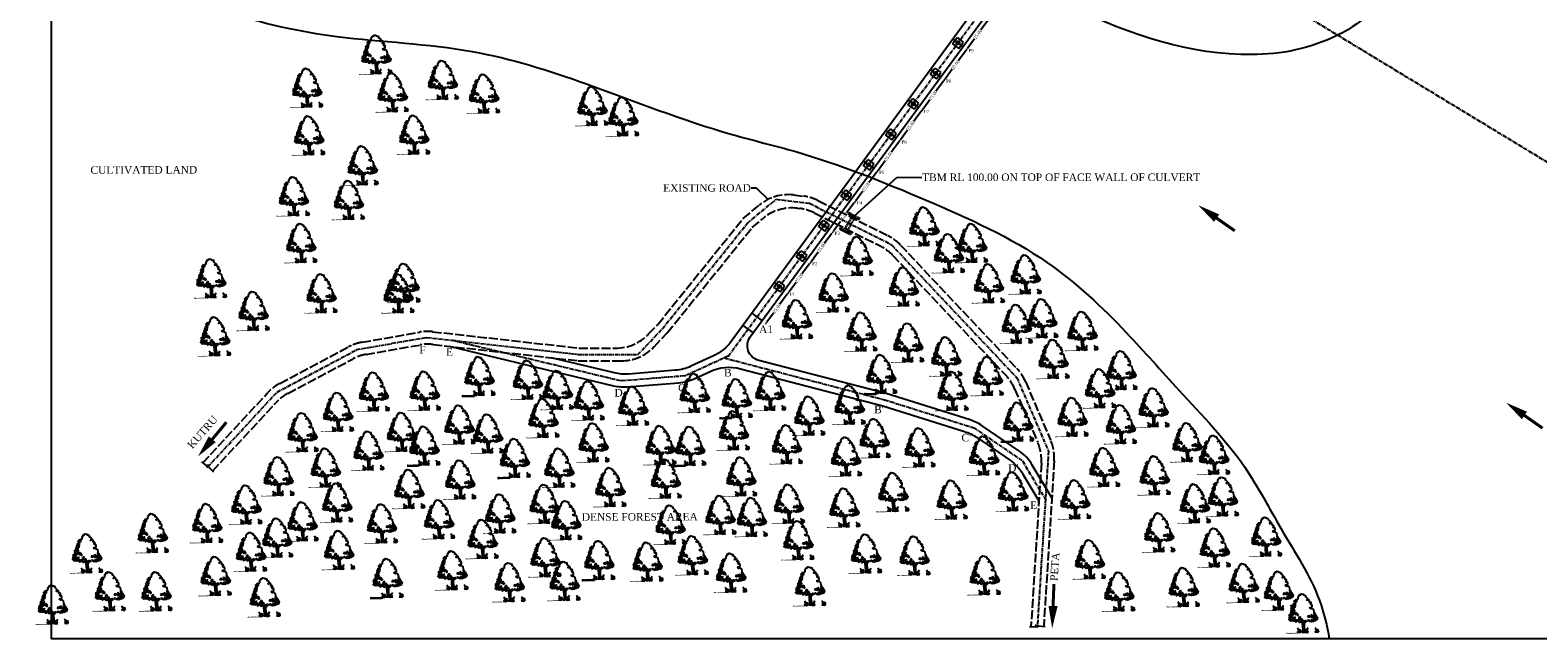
# Model space of a CAD drawing. Header units: metres. Extents: x 434 to 13991, y 93 to 6576.
# Tile 1 of 5: x 12493 to 13491, y 5544 to 5947. Entities that reach past the tile are written whole.
import ezdxf

# ---------------------------------------------------------------- set-up
doc = ezdxf.new("R2010")
doc.units = ezdxf.units.M
doc.header["$MEASUREMENT"] = 0
doc.linetypes.add('ACAD_ISO02W100', pattern=[15, 12, -3])
doc.linetypes.add('CENTERX2', pattern=[4, 2.5, -0.5, 0.5, -0.5])
doc.layers.add('SECTION', color=7, linetype='Continuous')
doc.styles.get("Standard").update_dxf_attribs({"font": 'times.ttf'})
doc.dimstyles.new('Copy of Standard', dxfattribs={"dimtxt": 5, "dimasz": 1, "dimexe": 0.5, "dimexo": 0.5, "dimgap": 0.09, "dimtad": 0, "dimlfac": -1, "dimzin": 0, "dimdsep": 46, "dimtxsty": 'Standard', "dimcen": 0.09, "dimazin": 0, "dimtp": 0.053, "dimtfac": 1, "dimtofl": 0, "dimtmove": 0, "dimatfit": 3, "dimfxl": 0, "dimtolj": 1, "dimtzin": 0, "dimarcsym": 0})

# ---------------------------------------------------------------- blocks, each defined once
blk = doc.blocks.new('A$C16861002')
h = blk.add_hatch()
h.set_pattern_fill('AR-SAND,_O', color=86, scale=0.0125, angle=-7.1637)
h.set_pattern_definition([(30.3363, (-626.73594, 51.387482), (0.0022222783, 0.0239954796), [0, -0.019, 0, -0.02125, 0, -0.0203125]), (0.3363, (-626.73594, 51.387482), (0.0263487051, 0.0322427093), [0, -0.01025, 0, -0.017125, 0, -0.0065625]), (320.3363, (-626.751195, 51.3894), (0.03863172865, -0.00478416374), [0, -0.00625, 0, -0.0225, 0, -0.029375]), (310.3363, (-626.751195, 51.3894), (0.0386513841, 0.0061993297), [0, -0.003125, 0, -0.01475, 0, -0.016875])])
edge = h.paths.add_edge_path()
edge.add_spline(control_points=[(0.625, 0.145), (0.624, 0.145), (0.59, 0.151), (0.51, 0.159), (0.384, 0.175), (0.237, 0.199), (0.118, 0.192), (0.014, 0.247), (-0.01, 0.212), (-0.016, 0.201)], knot_values=[0.028153, 0.028153, 0.028153, 0.028153, 0.042705, 0.440186, 0.998352, 1.57343, 2.182336, 2.529485, 2.667956, 2.667956, 2.667956, 2.667956], degree=3, periodic=0)
edge.add_line((-0.016, 0.201), (0.62, 0.121))
edge.add_arc((0.443, 0.176), 0.185, 342.79068, 350.36465)
at = {"color": 86}
for p, q in [((0.931, 0.237), (0.909, 0.104)), ((0.925, 0.557), (0.914, 0.374)), ((0.929, 0.384), (0.918, 0.226)), ((0.94, 0.656), (0.925, 0.557)), ((0.946, 0.55), (0.97, 0.675)), ((0.956, 0.494), (0.949, 0.379)), ((0.991, 0.669), (0.97, 0.502))]:
    blk.add_line(p, q, dxfattribs=at)
for points in [[(0.577, 1.573), (0.568, 1.551), (0.529, 1.579)], [(0.614, 1.678), (0.579, 1.643), (0.61, 1.592)], [(0.649, 1.564), (0.601, 1.523), (0.657, 1.484), (0.673, 1.514), (0.65, 1.524)], [(0.709, 1.745), (0.708, 1.69), (0.641, 1.698), (0.688, 1.724), (0.679, 1.756)], [(0.656, 1.814), (0.705, 1.816), (0.651, 1.775)], [(0.702, 1.644), (0.663, 1.625), (0.689, 1.59)], [(0.738, 1.882), (0.716, 1.854), (0.753, 1.857)], [(0.791, 1.813), (0.738, 1.78), (0.784, 1.759)], [(0.279, 0.912), (0.234, 0.894), (0.274, 0.865)], [(0.259, 1.04), (0.299, 0.925), (0.354, 0.973)], [(0.275, 1.116), (0.282, 1.076), (0.33, 1.117), (0.371, 1.104), (0.364, 1.145), (0.332, 1.133)], [(0.316, 0.86), (0.295, 0.839), (0.341, 0.818), (0.356, 0.839)], [(0.348, 0.919), (0.309, 0.9), (0.377, 0.86), (0.398, 0.881)], [(0.411, 1.084), (0.365, 1.058), (0.385, 1.024)], [(0.408, 1.257), (0.38, 1.229), (0.428, 1.215)], [(0.438, 0.86), (0.389, 0.812), (0.444, 0.813), (0.484, 0.784)], [(0.446, 1.017), (0.393, 0.984), (0.405, 0.935), (0.463, 0.959)], [(0.509, 1.323), (0.447, 1.369), (0.407, 1.343), (0.413, 1.295)], [(0.42, 1.153), (0.436, 1.088), (0.533, 1.131), (0.455, 1.141), (0.448, 1.181)], [(0.468, 0.857), (0.501, 0.821), (0.549, 0.862)], [(0.48, 0.949), (0.503, 0.892), (0.574, 0.969), (0.515, 0.937)], [(0.511, 1.197), (0.483, 1.169), (0.524, 1.156)], [(0.585, 1.493), (0.51, 1.479), (0.486, 1.435), (0.522, 1.431), (0.535, 1.39), (0.502, 1.37), (0.558, 1.371), (0.562, 1.41), (0.601, 1.429), (0.598, 1.453), (0.556, 1.458)], [(0.512, 1.299), (0.486, 1.239), (0.573, 1.205), (0.6, 1.225), (0.542, 1.248)], [(0.58, 0.866), (0.545, 0.831), (0.579, 0.717), (0.671, 0.761), (0.605, 0.777), (0.64, 0.812)], [(0.59, 1.336), (0.552, 1.325), (0.567, 1.299), (0.611, 1.31)], [(0.653, 1.202), (0.607, 1.177), (0.617, 1.113), (0.647, 1.109), (0.64, 1.149), (0.665, 1.154), (0.686, 1.128), (0.713, 1.148)], [(0.676, 0.807), (0.71, 0.732), (0.743, 0.799)], [(0.689, 1.104), (0.713, 1.046), (0.748, 1.081)], [(0.717, 0.888), (0.748, 0.837), (0.816, 0.844), (0.801, 0.87), (0.752, 0.876)], [(0.808, 0.979), (0.784, 0.935), (0.851, 0.926)], [(0.865, 0.846), (0.848, 0.809), (0.888, 0.788), (0.933, 0.806)], [(1.218, 0.927), (1.231, 0.886), (1.276, 0.904), (1.296, 0.863), (1.329, 0.937), (1.284, 0.919)], [(1.346, 0.899), (1.395, 0.846), (1.463, 0.853)], [(1.387, 0.953), (1.423, 0.902), (1.443, 0.962)], [(1.495, 0.845), (1.546, 0.808), (1.492, 0.814)], [(1.575, 0.945), (1.509, 0.906), (1.518, 0.882), (1.582, 0.85), (1.628, 0.876), (1.562, 0.892), (1.61, 0.933)], [(1.628, 1.072), (1.586, 1.077), (1.56, 1.018), (1.583, 1.007), (1.6, 1.044)], [(1.646, 1.023), (1.601, 1.005), (1.614, 0.964)], [(1.608, 0.815), (1.621, 0.775), (1.663, 0.816)], [(0.787, 0.762), (0.731, 0.706), (0.757, 0.671), (0.79, 0.691), (0.768, 0.709)], [(0.852, 0.746), (0.807, 0.681), (0.889, 0.694)], [(0.921, 0.659), (0.956, 0.74), (1.035, 0.691), (0.969, 0.7)], [(1.05, 0.666), (1.022, 0.638), (1.071, 0.632)], [(1.062, 0.711), (1.111, 0.658), (1.123, 0.704)], [(1.19, 0.703), (1.224, 0.683), (1.248, 0.727)], [(1.317, 0.7), (1.281, 0.655), (1.35, 0.657)], [(1.369, 0.72), (1.429, 0.657), (1.476, 0.691), (1.528, 0.669), (1.525, 0.74), (1.473, 0.715)], [(1.568, 0.742), (1.563, 0.703), (1.61, 0.682), (1.611, 0.744)], [(1.673, 0.752), (1.652, 0.724), (1.69, 0.687)]]:
    blk.add_lwpolyline(points, close=True, dxfattribs=at)
for points in [[(0.994, 2.085), (0.972, 2.08), (0.865, 1.959), (0.855, 1.877), (0.826, 1.855), (0.763, 1.846)], [(0.994, 2.085), (1.028, 2.072), (1.035, 2.077), (1.031, 2.09), (1.056, 2.119), (1.128, 2.093), (1.132, 2.081), (1.151, 2.084), (1.165, 2.047), (1.192, 2.053), (1.237, 2.03)], [(1.589, 1.088), (1.597, 1.09), (1.592, 1.207), (1.542, 1.272), (1.457, 1.274), (1.397, 1.315), (1.422, 1.354), (1.508, 1.368), (1.533, 1.407), (1.531, 1.499), (1.466, 1.499), (1.446, 1.552), (1.5, 1.612), (1.48, 1.614), (1.465, 1.65), (1.432, 1.645), (1.408, 1.648), (1.436, 1.678), (1.409, 1.724), (1.415, 1.765), (1.341, 1.749), (1.308, 1.745), (1.305, 1.778), (1.374, 1.803), (1.313, 1.894), (1.271, 1.917), (1.28, 1.991), (1.238, 2.021), (1.238, 2.03)], [(1.577, 1.001), (1.58, 0.961), (1.659, 0.922), (1.68, 0.851), (1.683, 0.811), (1.726, 0.786), (1.694, 0.684)], [(0.859, 0.1), (0.888, 0.262), (0.897, 0.434), (0.905, 0.59), (0.926, 0.666)], [(1.003, 0.656), (0.978, 0.502), (0.966, 0.362), (0.949, 0.176), (0.934, 0.09)], [(1.304, 0.653), (1.361, 0.626), (1.402, 0.64), (1.468, 0.622), (1.526, 0.654), (1.562, 0.64), (1.559, 0.679), (1.617, 0.652), (1.694, 0.684)]]:
    blk.add_lwpolyline(points, dxfattribs=at)
for centre, radius, start, end in [((0.346, 0.209), 0.324, 343.82135, 33.87929), ((0.536, 0.162), 0.113, 338.4127, 44.17801), ((0.443, 0.176), 0.185, 343.46175, 20.27125), ((0.566, 0.194), 0.128, 354.98174, 66.51932), ((0.311, 0.255), 0.391, 338.80972, 11.17788), ((0.751, 0.112), 0.0708, 83.23737, 178.76537), ((0.839, 0.143), 0.144, 124.19862, 191.10436), ((0.957, 0.086), 0.0708, 346.90723, 82.43523), ((0.88, 0.138), 0.144, 334.56824, 41.47398), ((1.419, 0.116), 0.391, 154.49472, 186.86288), ((1.157, 0.12), 0.128, 99.15328, 170.69086), ((1.374, 0.08), 0.324, 131.79331, 181.85125), ((1.178, 0.081), 0.113, 121.49459, 187.2599), ((1.272, 0.072), 0.185, 145.40135, 182.21085), ((1.249, 0.095), 0.324, 343.82135, 33.87929), ((1.439, 0.048), 0.113, 338.4127, 44.17801), ((1.346, 0.062), 0.185, 343.46175, 20.27125), ((1.47, 0.08), 0.128, 354.98174, 66.51932), ((1.214, 0.142), 0.391, 338.80972, 11.17788), ((1.655, -0.002), 0.0708, 83.23737, 178.76537), ((1.742, 0.029), 0.144, 124.19862, 191.10436)]:
    blk.add_arc(centre, radius, start, end, dxfattribs=at)
for points, start_tangent, end_tangent in [([(0.76, 0.182), (0.758, 0.194), (0.764, 0.195), (0.771, 0.194), (0.771, 0.191), (0.773, 0.183), (0.774, 0.179), (0.771, 0.173), (0.762, 0.171), (0.759, 0.181), (0.76, 0.182)], (-0.533022, 0.846101), (-0.533022, 0.846101)), ([(0.759, 0.263), (0.758, 0.269), (0.761, 0.269), (0.765, 0.269), (0.764, 0.267), (0.765, 0.264), (0.766, 0.261), (0.765, 0.258), (0.76, 0.257), (0.758, 0.262), (0.759, 0.263)], (-0.533022, 0.846101), (-0.533022, 0.846101)), ([(0.966, 0.156), (0.971, 0.167), (0.966, 0.17), (0.958, 0.171), (0.958, 0.168), (0.954, 0.161), (0.952, 0.156), (0.953, 0.15), (0.961, 0.146), (0.967, 0.155), (0.966, 0.156)], (0.725822, 0.687882), (0.725822, 0.687882)), ([(0.987, 0.234), (0.99, 0.24), (0.987, 0.241), (0.983, 0.241), (0.983, 0.24), (0.981, 0.236), (0.98, 0.234), (0.98, 0.231), (0.985, 0.229), (0.987, 0.233), (0.987, 0.234)], (0.725822, 0.687882), (0.725822, 0.687882)), ([(1.664, 0.068), (1.661, 0.081), (1.667, 0.081), (1.674, 0.081), (1.674, 0.078), (1.676, 0.07), (1.677, 0.065), (1.675, 0.06), (1.665, 0.058), (1.662, 0.067), (1.664, 0.068)], (-0.533022, 0.846101), (-0.533022, 0.846101)), ([(1.663, 0.149), (1.661, 0.155), (1.664, 0.156), (1.668, 0.155), (1.668, 0.154), (1.669, 0.15), (1.669, 0.148), (1.668, 0.145), (1.663, 0.144), (1.662, 0.149), (1.663, 0.149)], (-0.533022, 0.846101), (-0.533022, 0.846101))]:
    blk.add_spline(points, degree=3, dxfattribs=dict(at, start_tangent=start_tangent, end_tangent=end_tangent))
blk = doc.blocks.new('*D38')
at = {"layer": 'Defpoints', "color": 0, "linetype": 'Continuous', "transparency": 16777216}
for p in [(13008.44, 5793.34), (13009.26, 5792.74), (12993.65, 5773.18)]:
    blk.add_point(p, dxfattribs=at)
at = {"layer": 'SECTION', "color": 0, "linetype": 'Continuous', "lineweight": -2, "transparency": 16777216}
for p, q in [((13008.67, 5791.93), (13003.95, 5785.51)), ((13008.84, 5793.05), (13009.66, 5792.44)), ((12994.05, 5772.89), (12994.88, 5772.28)), ((12995.06, 5773.39), (12999.78, 5779.81))]:
    blk.add_line(p, q, dxfattribs=at)
at = {"layer": 'SECTION', "color": 0, "linetype": 'Continuous', "transparency": 16777216}
for points in [[(13008.53, 5792.03), (13008.8, 5791.83), (13009.26, 5792.74)], [(12994.93, 5773.48), (12995.2, 5773.29), (12994.47, 5772.58)]]:
    blk.add_solid(points, dxfattribs=at)
at = {"layer": 'SECTION', "color": 0, "linetype": 'Continuous', "transparency": 16777216, "insert": (13001.87, 5782.66), "char_height": 5, "attachment_point": 5, "rotation": 53.74258}
blk.add_mtext('\\A1;{\\H0.42488x;25.00}', dxfattribs=at)
blk = doc.blocks.new('*D39')
at = {"layer": 'Defpoints', "color": 0, "linetype": 'Continuous', "transparency": 16777216}
for p in [(13023.22, 5813.5), (13024.04, 5812.9), (13008.44, 5793.34)]:
    blk.add_point(p, dxfattribs=at)
at = {"layer": 'SECTION', "color": 0, "linetype": 'Continuous', "lineweight": -2, "transparency": 16777216}
for p, q in [((13023.45, 5812.09), (13018.74, 5805.66)), ((13023.62, 5813.21), (13024.45, 5812.6)), ((13008.84, 5793.05), (13009.66, 5792.44)), ((13009.85, 5793.55), (13014.56, 5799.97))]:
    blk.add_line(p, q, dxfattribs=at)
at = {"layer": 'SECTION', "color": 0, "linetype": 'Continuous', "transparency": 16777216}
for points in [[(13023.32, 5812.19), (13023.59, 5811.99), (13024.04, 5812.9)], [(13009.72, 5793.64), (13009.98, 5793.45), (13009.26, 5792.74)]]:
    blk.add_solid(points, dxfattribs=at)
at = {"layer": 'SECTION', "color": 0, "linetype": 'Continuous', "transparency": 16777216, "insert": (13016.65, 5802.82), "char_height": 5, "attachment_point": 5, "rotation": 53.74258}
blk.add_mtext('\\A1;{\\H0.42488x;25.00}', dxfattribs=at)
blk = doc.blocks.new('*D40')
at = {"layer": 'Defpoints', "color": 0, "linetype": 'Continuous', "transparency": 16777216}
for p in [(13038.01, 5833.66), (13038.83, 5833.06), (13023.22, 5813.5)]:
    blk.add_point(p, dxfattribs=at)
at = {"layer": 'SECTION', "color": 0, "linetype": 'Continuous', "lineweight": -2, "transparency": 16777216}
for p, q in [((13038.24, 5832.25), (13033.52, 5825.82)), ((13038.41, 5833.37), (13039.23, 5832.76)), ((13023.62, 5813.21), (13024.45, 5812.6)), ((13024.64, 5813.7), (13029.35, 5820.13))]:
    blk.add_line(p, q, dxfattribs=at)
at = {"layer": 'SECTION', "color": 0, "linetype": 'Continuous', "transparency": 16777216}
for points in [[(13038.1, 5832.35), (13038.37, 5832.15), (13038.83, 5833.06)], [(13024.5, 5813.8), (13024.77, 5813.61), (13024.04, 5812.9)]]:
    blk.add_solid(points, dxfattribs=at)
at = {"layer": 'SECTION', "color": 0, "linetype": 'Continuous', "transparency": 16777216, "insert": (13031.44, 5822.98), "char_height": 5, "attachment_point": 5, "rotation": 53.74258}
blk.add_mtext('\\A1;{\\H0.42488x;25.00}', dxfattribs=at)
blk = doc.blocks.new('*D41')
at = {"layer": 'Defpoints', "color": 0, "linetype": 'Continuous', "transparency": 16777216}
for p in [(13052.79, 5853.82), (13053.61, 5853.22), (13038.01, 5833.66)]:
    blk.add_point(p, dxfattribs=at)
at = {"layer": 'SECTION', "color": 0, "linetype": 'Continuous', "lineweight": -2, "transparency": 16777216}
for p, q in [((13053.02, 5852.41), (13048.31, 5845.98)), ((13053.19, 5853.52), (13054.02, 5852.92)), ((13038.41, 5833.37), (13039.23, 5832.76)), ((13039.42, 5833.86), (13044.13, 5840.29))]:
    blk.add_line(p, q, dxfattribs=at)
at = {"layer": 'SECTION', "color": 0, "linetype": 'Continuous', "transparency": 16777216}
for points in [[(13052.89, 5852.51), (13053.16, 5852.31), (13053.61, 5853.22)], [(13039.29, 5833.96), (13039.55, 5833.77), (13038.83, 5833.06)]]:
    blk.add_solid(points, dxfattribs=at)
at = {"layer": 'SECTION', "color": 0, "linetype": 'Continuous', "transparency": 16777216, "insert": (13046.22, 5843.14), "char_height": 5, "attachment_point": 5, "rotation": 53.74258}
blk.add_mtext('\\A1;{\\H0.42488x;25.00}', dxfattribs=at)
blk = doc.blocks.new('*D42')
at = {"layer": 'Defpoints', "color": 0, "linetype": 'Continuous', "transparency": 16777216}
for p in [(13067.58, 5873.98), (13068.4, 5873.38), (13052.79, 5853.82)]:
    blk.add_point(p, dxfattribs=at)
at = {"layer": 'SECTION', "color": 0, "linetype": 'Continuous', "lineweight": -2, "transparency": 16777216}
for p, q in [((13067.81, 5872.57), (13063.09, 5866.14)), ((13067.98, 5873.68), (13068.8, 5873.08)), ((13053.19, 5853.52), (13054.02, 5852.92)), ((13054.21, 5854.02), (13058.92, 5860.45))]:
    blk.add_line(p, q, dxfattribs=at)
at = {"layer": 'SECTION', "color": 0, "linetype": 'Continuous', "transparency": 16777216}
for points in [[(13067.67, 5872.67), (13067.94, 5872.47), (13068.4, 5873.38)], [(13054.07, 5854.12), (13054.34, 5853.92), (13053.61, 5853.22)]]:
    blk.add_solid(points, dxfattribs=at)
at = {"layer": 'SECTION', "color": 0, "linetype": 'Continuous', "transparency": 16777216, "insert": (13061.01, 5863.3), "char_height": 5, "attachment_point": 5, "rotation": 53.74258}
blk.add_mtext('\\A1;{\\H0.42488x;25.00}', dxfattribs=at)
blk = doc.blocks.new('*D43')
at = {"layer": 'Defpoints', "color": 0, "linetype": 'Continuous', "transparency": 16777216}
for p in [(13082.36, 5894.14), (13083.19, 5893.53), (13067.58, 5873.98)]:
    blk.add_point(p, dxfattribs=at)
at = {"layer": 'SECTION', "color": 0, "linetype": 'Continuous', "lineweight": -2, "transparency": 16777216}
for p, q in [((13082.59, 5892.73), (13077.88, 5886.3)), ((13082.77, 5893.84), (13083.59, 5893.24)), ((13067.98, 5873.68), (13068.8, 5873.08)), ((13068.99, 5874.18), (13073.71, 5880.61))]:
    blk.add_line(p, q, dxfattribs=at)
at = {"layer": 'SECTION', "color": 0, "linetype": 'Continuous', "transparency": 16777216}
for points in [[(13082.46, 5892.83), (13082.73, 5892.63), (13083.19, 5893.53)], [(13068.86, 5874.28), (13069.13, 5874.08), (13068.4, 5873.38)]]:
    blk.add_solid(points, dxfattribs=at)
at = {"layer": 'SECTION', "color": 0, "linetype": 'Continuous', "transparency": 16777216, "insert": (13075.79, 5883.46), "char_height": 5, "attachment_point": 5, "rotation": 53.74258}
blk.add_mtext('\\A1;{\\H0.42488x;25.00}', dxfattribs=at)
blk = doc.blocks.new('*D44')
at = {"layer": 'Defpoints', "color": 0, "linetype": 'Continuous', "transparency": 16777216}
for p in [(13097.15, 5914.3), (13097.97, 5913.69), (13082.36, 5894.14)]:
    blk.add_point(p, dxfattribs=at)
at = {"layer": 'SECTION', "color": 0, "linetype": 'Continuous', "lineweight": -2, "transparency": 16777216}
for p, q in [((13097.38, 5912.89), (13092.67, 5906.46)), ((13097.55, 5914), (13098.37, 5913.4)), ((13082.77, 5893.84), (13083.59, 5893.24)), ((13083.78, 5894.34), (13088.49, 5900.77))]:
    blk.add_line(p, q, dxfattribs=at)
at = {"layer": 'SECTION', "color": 0, "linetype": 'Continuous', "transparency": 16777216}
for points in [[(13097.24, 5912.99), (13097.51, 5912.79), (13097.97, 5913.69)], [(13083.64, 5894.44), (13083.91, 5894.24), (13083.19, 5893.53)]]:
    blk.add_solid(points, dxfattribs=at)
at = {"layer": 'SECTION', "color": 0, "linetype": 'Continuous', "transparency": 16777216, "insert": (13090.58, 5903.61), "char_height": 5, "attachment_point": 5, "rotation": 53.74258}
blk.add_mtext('\\A1;{\\H0.42488x;25.00}', dxfattribs=at)
blk = doc.blocks.new('*D45')
at = {"layer": 'Defpoints', "color": 0, "linetype": 'Continuous', "transparency": 16777216}
for p in [(13111.93, 5934.46), (13112.76, 5933.85), (13097.15, 5914.3)]:
    blk.add_point(p, dxfattribs=at)
at = {"layer": 'SECTION', "color": 0, "linetype": 'Continuous', "lineweight": -2, "transparency": 16777216}
for p, q in [((13112.16, 5933.05), (13107.45, 5926.62)), ((13112.34, 5934.16), (13113.16, 5933.56)), ((13098.56, 5914.5), (13103.28, 5920.93)), ((13097.55, 5914), (13098.37, 5913.4))]:
    blk.add_line(p, q, dxfattribs=at)
at = {"layer": 'SECTION', "color": 0, "linetype": 'Continuous', "transparency": 16777216}
for points in [[(13112.03, 5933.15), (13112.3, 5932.95), (13112.76, 5933.85)], [(13098.43, 5914.6), (13098.7, 5914.4), (13097.97, 5913.69)]]:
    blk.add_solid(points, dxfattribs=at)
at = {"layer": 'SECTION', "color": 0, "linetype": 'Continuous', "transparency": 16777216, "insert": (13105.36, 5923.77), "char_height": 5, "attachment_point": 5, "rotation": 53.74258}
blk.add_mtext('\\A1;{\\H0.42488x;25.00}', dxfattribs=at)
blk = doc.blocks.new('*D46')
at = {"layer": 'Defpoints', "color": 0, "linetype": 'Continuous', "transparency": 16777216}
for p in [(13126.72, 5954.62), (13127.54, 5954.01), (13111.93, 5934.46)]:
    blk.add_point(p, dxfattribs=at)
at = {"layer": 'SECTION', "color": 0, "linetype": 'Continuous', "lineweight": -2, "transparency": 16777216}
for p, q in [((13126.95, 5953.21), (13122.24, 5946.78)), ((13127.12, 5954.32), (13127.94, 5953.72)), ((13113.35, 5934.66), (13118.06, 5941.09)), ((13112.34, 5934.16), (13113.16, 5933.56))]:
    blk.add_line(p, q, dxfattribs=at)
at = {"layer": 'SECTION', "color": 0, "linetype": 'Continuous', "transparency": 16777216}
for points in [[(13126.82, 5953.3), (13127.08, 5953.11), (13127.54, 5954.01)], [(13113.21, 5934.76), (13113.48, 5934.56), (13112.76, 5933.85)]]:
    blk.add_solid(points, dxfattribs=at)
at = {"layer": 'SECTION', "color": 0, "linetype": 'Continuous', "transparency": 16777216, "insert": (13120.15, 5943.93), "char_height": 5, "attachment_point": 5, "rotation": 53.74258}
blk.add_mtext('\\A1;{\\H0.42488x;25.00}', dxfattribs=at)
blk = doc.blocks.new('*D69')
at = {"layer": 'Defpoints', "color": 0, "linetype": 'Continuous', "transparency": 16777216}
for p in [(12993.65, 5773.18), (12994.47, 5772.58), (12978.86, 5753.02)]:
    blk.add_point(p, dxfattribs=at)
at = {"layer": 'SECTION', "color": 0, "linetype": 'Continuous', "lineweight": -2, "transparency": 16777216}
for p, q in [((12993.88, 5771.77), (12989.17, 5765.35)), ((12994.05, 5772.89), (12994.88, 5772.28)), ((12979.27, 5752.73), (12980.09, 5752.12)), ((12980.28, 5753.23), (12984.99, 5759.65))]:
    blk.add_line(p, q, dxfattribs=at)
at = {"layer": 'SECTION', "color": 0, "linetype": 'Continuous', "transparency": 16777216}
for points in [[(12993.75, 5771.87), (12994.02, 5771.67), (12994.47, 5772.58)], [(12980.14, 5753.33), (12980.41, 5753.13), (12979.69, 5752.42)]]:
    blk.add_solid(points, dxfattribs=at)
at = {"layer": 'SECTION', "color": 0, "linetype": 'Continuous', "transparency": 16777216, "insert": (12987.08, 5762.5), "char_height": 5, "attachment_point": 5, "rotation": 53.74258}
blk.add_mtext('\\A1;{\\H0.42488x;25.00}', dxfattribs=at)

msp = doc.modelspace()

# ---------------------------------------------------------------- linework, layer by layer
at = {"color": 0, "linetype": 'Continuous'}
for p, q in [((12606.136, 5660.878), (12609.486, 5658.195)), ((12609.486, 5658.195), (12610.672, 5658.847)), ((12610.672, 5658.847), (12609.502, 5657.155)), ((12609.502, 5657.155), (12610.532, 5657.799)), ((12610.532, 5657.799), (12614.107, 5654.226)), ((13154.39, 5551.632), (13158.676, 5551.854)), ((13158.676, 5551.854), (13159.129, 5553.129)), ((13159.129, 5553.129), (13159.379, 5551.087)), ((13159.379, 5551.087), (13159.721, 5552.253)), ((13159.721, 5552.253), (13164.767, 5551.959))]:
    msp.add_line(p, q, dxfattribs=at)
for points in [[(13266.202, 5830.708, 0, 6, 0), (13278.326, 5822.213, 4, 4, 0)], [(13278.326, 5822.213, 2, 2, 0), (13290.317, 5813.811, 4, 4, 0)], [(13470.027, 5700.064, 0, 6, 0), (13482.151, 5691.569, 4, 4, 0)], [(13482.151, 5691.569, 2, 2, 0), (13494.142, 5683.167, 4, 4, 0)], [(12613.192, 5675.792, 2, 2, 0), (12622.541, 5687.06, 4, 4, 0)], [(12603.739, 5664.4, 0, 6, 0), (12613.192, 5675.792, 4, 4, 0)], [(13170.011, 5565.431, 2, 2, 0), (13170.59, 5580.06, 4, 4, 0)], [(13169.425, 5550.638, 0, 6, 0), (13170.011, 5565.431, 4, 4, 0)]]:
    msp.add_lwpolyline(points, format="xyseb", dxfattribs=at)
at = {"layer": 'SECTION', "color": 0, "linetype": 'Continuous'}
for p, q in [((12506.544, 6576.203), (12506.544, 5543.693)), ((13103.411, 5937.613), (13106.427, 5941.726)), ((13106.427, 5941.726), (13110.54, 5938.71)), ((13103.411, 5937.613), (13107.523, 5934.597)), ((13103.588, 5940.645), (13110.362, 5935.678)), ((13107.523, 5934.597), (13110.54, 5938.71)), ((13088.625, 5917.454), (13091.642, 5921.567)), ((13091.642, 5921.567), (13095.754, 5918.55)), ((13088.625, 5917.454), (13092.738, 5914.438)), ((13088.803, 5920.486), (13095.577, 5915.518)), ((13092.738, 5914.438), (13095.754, 5918.55)), ((13073.84, 5897.295), (13076.856, 5901.407)), ((13076.856, 5901.407), (13080.969, 5898.391)), ((13073.84, 5897.295), (13077.953, 5894.279)), ((13074.018, 5900.327), (13080.791, 5895.359)), ((13077.953, 5894.279), (13080.969, 5898.391)), ((13059.055, 5877.136), (13062.071, 5881.248)), ((13062.071, 5881.248), (13066.184, 5878.232)), ((13059.055, 5877.136), (13063.167, 5874.12)), ((13059.232, 5880.168), (13066.006, 5875.2)), ((13063.167, 5874.12), (13066.184, 5878.232)), ((13044.269, 5856.976), (13047.286, 5861.089)), ((13047.286, 5861.089), (13051.398, 5858.073)), ((13044.269, 5856.976), (13048.382, 5853.96)), ((13044.447, 5860.008), (13051.221, 5855.041)), ((13048.382, 5853.96), (13051.398, 5858.073)), ((13029.484, 5836.817), (13032.5, 5840.93)), ((13029.484, 5836.817), (13033.597, 5833.801)), ((13029.662, 5839.849), (13036.435, 5834.882)), ((13032.5, 5840.93), (13036.613, 5837.914)), ((13033.597, 5833.801), (13036.613, 5837.914)), ((13014.699, 5816.658), (13017.715, 5820.771)), ((13014.699, 5816.658), (13018.811, 5813.642)), ((13014.876, 5819.69), (13021.65, 5814.722)), ((13017.715, 5820.771), (13021.828, 5817.754)), ((13018.811, 5813.642), (13021.828, 5817.754)), ((13029.124, 5815.927), (13028.625, 5815.058)), ((13036.28, 5812.323), (13035.781, 5811.455)), ((12999.913, 5796.499), (13002.93, 5800.611)), ((12999.913, 5796.499), (13004.026, 5793.483)), ((13000.091, 5799.531), (13006.865, 5794.563)), ((13002.93, 5800.611), (13007.042, 5797.595)), ((13004.026, 5793.483), (13007.042, 5797.595)), ((12986.814, 5781.428), (12986.814, 5781.428)), ((12983.798, 5777.315), (12983.797, 5777.315)), ((12985.128, 5776.34), (12988.144, 5780.452)), ((12985.128, 5776.34), (12989.241, 5773.324)), ((12985.306, 5779.372), (12992.079, 5774.404)), ((12988.144, 5780.452), (12992.257, 5777.436)), ((12989.241, 5773.324), (12992.257, 5777.436)), ((12990.571, 5772.348), (12990.571, 5772.348)), ((12993.587, 5776.46), (12993.587, 5776.46)), ((12964.606, 5751.149), (12971.38, 5746.181)), ((12970.52, 5759.212), (12977.294, 5754.245)), ((13990.625, 5543.693), (12506.544, 5543.693))]:
    msp.add_line(p, q, dxfattribs=at)
at = {"layer": 'SECTION', "color": 0, "linetype": 'CENTERX2'}
for p, q in [((12506.544, 6459.593), (13751.843, 5705.037)), ((12954.959, 5730.894), (13465.07, 6426.409))]:
    msp.add_line(p, q, dxfattribs=at)
at = {"layer": 'SECTION', "color": 0, "linetype": 'ACAD_ISO02W100', "ltscale": 0.1}
for p, q in [((13036.997, 5823.606), (13031.807, 5814.575)), ((13038.786, 5822.705), (13033.596, 5813.674)), ((13034.813, 5825.826), (13034.314, 5824.957)), ((13041.969, 5822.222), (13041.47, 5821.354))]:
    msp.add_line(p, q, dxfattribs=at)
at = {"layer": 'SECTION', "color": 0, "linetype": 'Continuous'}
for points in [[(13060.909, 6469.286), (13149.334, 6455.372), (13200.99, 6450.032, 0.0334113), (13204.992, 6449.887), (13276.102, 6452.064), (13393.345, 6446.663, -0.0513696), (13399.425, 6445.752), (13445.466, 6433.93, -0.0307595), (13448.975, 6432.795, -0.492113), (13453.382, 6417.574), (12956.811, 5740.52, -0.1273953), (12945.157, 5731.008), (12930.222, 5724.138, -0.0880872), (12920.073, 5721.488), (12888.937, 5719.001, -0.0789526), (12879.55, 5719.734), (12837.574, 5729.805)], [(13169.204, 5637.027), (13156.282, 5658.709, 0.1092046), (13147.407, 5668.14), (13123.022, 5684.761, 0.0737698), (13115.098, 5688.598), (13059.496, 5706.023), (12975.056, 5728.05, -0.5296796), (12969.517, 5743.641), (13459.024, 6411.063, -0.4485966), (13473.895, 6412.475), (13556.084, 6336.098), (13590.132, 6296.017, -0.0419932), (13593.056, 6291.923), (13614.663, 6255.576, -0.0886153), (13618.375, 6245.699), (13627.089, 6198.563, 0.1210035), (13632.971, 6185.517), (13672.401, 6135.176, 0.1470519), (13686.516, 6125.22), (13770.182, 6097.279)], [(12770.153, 5737.342), (12878.888, 5711.254, 0.0789526), (12888.275, 5710.522), (12922.228, 5713.233, 0.0880872), (12932.377, 5715.883), (12942.92, 5720.733, -0.1732807), (12963.029, 5722.507), (13057.179, 5697.947), (13111.396, 5680.955, -0.0737698), (13119.321, 5677.118), (13141.142, 5662.245, -0.1092046), (13150.017, 5652.813), (13160.656, 5634.962)]]:
    msp.add_lwpolyline(points, format="xyb", dxfattribs=at)
at = {"layer": 'SECTION', "color": 0, "linetype": 'ACAD_ISO02W100', "ltscale": 0.5}
for points in [[(12607.002, 5660.185), (12650.087, 5706.724, -0.0839837), (12658.015, 5712.831), (12703.385, 5736.959, -0.078855), (12712.277, 5740.019), (12750.615, 5746.758, -0.0714527), (12759.142, 5747.025), (12855.944, 5736.203), (12880.299, 5736.119, 0.2070035), (12902.194, 5745.499), (12908.171, 5751.815), (12964.714, 5821.93), (12975.429, 5830.826, -0.2059821), (12998.173, 5837.53), (13004.712, 5836.744, -0.0869404), (13014.625, 5833.753), (13060.625, 5810.588, -0.087284), (13068.958, 5804.374), (13145.98, 5722.69, -0.0876644), (13151.711, 5713.964), (13168.374, 5675.229, -0.1179549), (13170.756, 5661.473), (13163.808, 5552.015)], [(12613.497, 5654.836), (12655.285, 5699.975, -0.0839837), (12663.214, 5706.082), (12706.152, 5728.917, -0.078855), (12715.045, 5731.976), (12750.881, 5738.276, -0.0714527), (12759.408, 5738.543), (12855.462, 5727.805), (12883.903, 5727.706, 0.2070035), (12905.798, 5737.086), (12914.501, 5746.284), (12970.726, 5816.004), (12978.014, 5822.055, -0.2059821), (13000.759, 5828.759), (13002.248, 5828.58, -0.0869404), (13012.161, 5825.589), (13055.527, 5803.75, -0.087284), (13063.861, 5797.537), (13138.85, 5718.007, -0.0876644), (13144.581, 5709.281), (13159.864, 5673.756, -0.1179549), (13162.245, 5660), (13155.37, 5551.683)]]:
    msp.add_lwpolyline(points, format="xyb", dxfattribs=at)
at = {"layer": 'SECTION', "color": 0, "linetype": 'CENTERX2'}
for points in [[(12610.494, 5657.775), (12656.134, 5707.074), (12708.972, 5735.173), (12754.992, 5743.263), (12855.703, 5732.004), (12895.078, 5731.867), (12911.336, 5749.049), (12967.72, 5818.967), (12986.652, 5834.685), (13008.698, 5832.035), (13062.789, 5804.795), (13146.051, 5716.492), (13166.955, 5667.899), (13159.585, 5551.789)], [(12954.959, 5730.894), (12926.46, 5717.785), (12883.855, 5714.382), (12770.879, 5741.487)], [(12952.266, 5729.655), (13058.338, 5701.985), (13117.494, 5683.446), (13149.754, 5661.458), (13164.93, 5635.994)]]:
    msp.add_lwpolyline(points, dxfattribs=at)
at = {"layer": 'SECTION', "color": 0, "linetype": 'ACAD_ISO02W100', "ltscale": 0.1}
for points in [[(13034.314, 5824.957), (13041.47, 5821.354)], [(13034.813, 5825.826), (13041.969, 5822.222)], [(13028.625, 5815.058), (13035.781, 5811.455)], [(13029.124, 5815.927), (13036.28, 5812.323)]]:
    msp.add_lwpolyline(points, dxfattribs=at)
at = {"layer": 'SECTION', "color": 0, "linetype": 'Continuous'}
for centre in [(13106.975, 5938.161), (13092.19, 5918.002), (13077.405, 5897.843), (13062.619, 5877.684), (13047.834, 5857.525), (13033.048, 5837.365), (13018.263, 5817.206), (13003.478, 5797.047), (12988.692, 5776.888)]:
    msp.add_circle(centre, 1.1, dxfattribs=at)
for points, knots in [([(12882.414, 6576.203), (12910.249, 6535.121), (12959.701, 6463.66), (13036.744, 6400.139), (13099.401, 6358.015), (13143.455, 6324.916), (13178.349, 6273.417), (13214.176, 6232.767), (13256.008, 6188.712), (13320.353, 6194.967), (13345.283, 6137.436), (13393.237, 6127.201), (13432.119, 6104.848), (13475.184, 6077.303), (13546.235, 6081.307), (13606.532, 6033.698), (13676.733, 6026.324), (13702.318, 5974.524), (13764.137, 5964.872), (13832.796, 5941.465), (13912.787, 5927.986), (13962.92, 5906.723), (13987.894, 5898.542), (13990.625, 5897.676)], [9.9445482, 9.9445482, 9.9445482, 9.9445482, 158.0217553, 269.5727068, 306.2893657, 385.1099417, 432.3446119, 491.1965062, 550.3547445, 603.9347953, 658.2555734, 710.3152194, 742.5155109, 793.7297927, 859.8600753, 943.197004, 1017.6073554, 1048.906243, 1103.4156066, 1188.8032929, 1273.1670663, 1343.3275005, 1351.9116713, 1351.9116713, 1351.9116713, 1351.9116713]), ([(12506.544, 5994.45), (12526.294, 5991.776), (12566.224, 5984.31), (12625.702, 5955.165), (12700.528, 5939.457), (12782.186, 5937.025), (12868.899, 5909.506), (12938.258, 5881.429), (13015.631, 5863.158), (13085.531, 5834.906), (13163.042, 5800.23), (13215.241, 5751.441), (13256.25, 5704.198), (13295.611, 5664.334), (13321.143, 5614.352), (13345.361, 5578.329), (13351.413, 5552.416), (13352.889, 5543.693)], [36.9996225, 36.9996225, 36.9996225, 36.9996225, 96.4912707, 158.9965589, 233.8347592, 324.0720379, 402.6652137, 504.8324458, 548.5001951, 640.6055019, 730.9839206, 800.6521197, 852.4607856, 919.355433, 966.7284036, 1020.586332, 1047.0580692, 1047.0580692, 1047.0580692, 1047.0580692])]:
    msp.add_open_spline(points, degree=3, knots=knots, dxfattribs=at)
msp.add_spline([(12579.427, 6316.521), (12552.791, 6296.812), (12605.015, 6224.563), (12703.437, 6175.728), (12836.676, 6113.513), (12976.092, 6045.037), (13074.523, 6017.607), (13175.633, 5965.422), (13294.253, 5930.52), (13352.509, 5940.556), (13390.676, 5976.014), (13371.258, 6024.854), (13277.513, 6046.263), (13168.368, 6098.447), (13086.677, 6144.611), (13020.386, 6171.372), (12954.096, 6189.436), (12830.219, 6223.557), (12736.346, 6254.54), (12670.725, 6283.309), (12610.46, 6312.746), (12579.427, 6316.521)], degree=3, dxfattribs=at)

# ---------------------------------------------------------------- block references
at = {"layer": 'SECTION', "color": 0, "ltscale": 20, "xscale": 12.8016000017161, "yscale": 12.80159999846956, "zscale": 12.8016, "rotation": 8.251036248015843}
for p in [(12710.948, 5914.627), (12665.125, 5892.599), (12755.041, 5897.782), (12721.755, 5889.576), (12782.276, 5888.712), (12854.036, 5880.505), (12874.353, 5873.595), (12666.422, 5861.069), (12736.021, 5861.501), (12701.87, 5841.2), (12656.36, 5820.769), (12692.792, 5818.309), (13073.889, 5800.811), (12661.234, 5789.802), (13029.662, 5781.215), (13090.113, 5783.08), (13105.492, 5789.835), (12601.579, 5766.478), (12729.536, 5763.454), (13116.647, 5763.155), (13140.983, 5769.065), (12674.635, 5756.544), (12725.646, 5756.544), (13013.685, 5757.054), (13060.322, 5760.937), (12629.677, 5744.882), (12989.502, 5739.364), (13032.253, 5731.166), (13135.068, 5736.306), (13151.968, 5740.021), (13178.548, 5731.673), (12604.172, 5728.037), (13063.167, 5723.956), (13088.39, 5714.771), (13159.451, 5713.098), (12779.201, 5701.744), (13045.32, 5703.065), (13115.915, 5701.815), (13204.416, 5705.63), (12709.287, 5691.495), (12743.029, 5692.034), (12811.324, 5699.316), (12831.03, 5692.574), (12971.749, 5691.935), (13092.574, 5691.895), (13190.22, 5693.64), (12851.546, 5685.561), (12880.969, 5682.055), (12921.806, 5690.579), (12949.617, 5687.072), (13024.402, 5682.763), (12685.558, 5678.066), (12821.582, 5673.964), (12997.67, 5675.478), (13135.972, 5671.498), (13171.968, 5674.728), (13225.644, 5680.958), (12662.077, 5664.583), (12727.913, 5664.793), (12765.974, 5669.648), (12784.87, 5663.715), (12947.713, 5665.749), (13204.021, 5669.886), (12705.777, 5652.387), (12742.759, 5655.623), (12854.785, 5657.781), (12899.125, 5656.046), (12918.836, 5655.507), (12982.82, 5656.593), (13040.93, 5660.642), (13070.677, 5654.516), (13248.082, 5657.927), (12802.686, 5647.532), (13021.972, 5648.5), (13113.374, 5649.116), (13192.945, 5641.454), (13265.81, 5649.62), (12646.153, 5635.459), (12677.461, 5641.122), (12766.514, 5633.237), (12832.11, 5641.059), (12902.661, 5633.847), (12952.578, 5635.28), (13226.46, 5636.053), (12732.772, 5627.034), (12865.913, 5628.259), (13053.35, 5625.011), (13132.56, 5625.356), (13271.597, 5622.01), (12624.885, 5616.687), (12684.974, 5618.039), (12822.422, 5617.115), (12984.17, 5617.205), (13020.924, 5614.684), (13092.025, 5619.956), (13173.755, 5620.12), (13252.947, 5617.419), (12598.913, 5604.411), (12662.077, 5605.526), (12714.646, 5604.155), (12752.507, 5606.946), (12793.009, 5610.723), (12836.692, 5606.313), (12905.816, 5603.346), (12938.839, 5609.827), (12959.63, 5608.479), (12562.879, 5597.815), (12645.344, 5594.74), (12781.34, 5593.903), (12990.412, 5593.101), (13229.433, 5598.246), (13300.219, 5595.395), (12519.377, 5584.373), (12627.97, 5585.397), (12686.295, 5586.619), (12822.922, 5581.763), (12920.478, 5583.119), (13035.244, 5584.241), (13067.402, 5582.891), (13266.191, 5588.254), (12761.358, 5573.13), (12858.564, 5579.874), (12890.507, 5578.802), (12945.86, 5571.518), (13183.485, 5580.422), (12604.579, 5569.37), (12718.426, 5568.004), (12799.16, 5565.306), (12835.612, 5566.115), (12998.222, 5562.641), (13113.882, 5569.931), (13245.65, 5562.059), (13285.381, 5564.759), (12534.494, 5559.215), (12565.293, 5559.215), (12637.053, 5555.373), (13202.945, 5559.088), (13308.625, 5559.628), (12496.69, 5550.472), (13324.796, 5544.675)]:
    msp.add_blockref('A$C16861002', p, dxfattribs=at)

# ---------------------------------------------------------------- texts
at = {"color": 0, "linetype": 'Continuous', "attachment_point": 1}
for s, insert, char_height, width, rotation in [('P9', (13114.013, 5934.194), 2.1244, 10.33229, 0.152751), ('P8', (13099.228, 5914.035), 2.1244, 10.33229, 0.152751), ('P7', (13084.443, 5893.875), 2.1244, 10.33229, 0.152751), ('P6', (13069.657, 5873.716), 2.1244, 10.33229, 0.152751), ('CULTIVATED LAND', (12532.52, 5856.535), 5, 105.80246, 0.152751), ('P5', (13054.872, 5853.557), 2.1244, 10.33229, 0.152751), ('P4', (13040.087, 5833.398), 2.1244, 10.33229, 0.152751), ('P3', (13025.301, 5813.239), 2.1244, 10.33229, 0.152751), ('P2', (13010.516, 5793.079), 2.1244, 10.33229, 0.152751), ('P1', (12995.731, 5772.92), 2.1244, 10.33229, 0.152751), ('A1', (12975.315, 5751.113), 5, 10.33229, 0.152751), ('F', (12750.354, 5737.4), 5, 10.33229, 0.152751), ('E', (12767.988, 5736.11), 5, 10.33229, 0.152751), ('B', (12952.134, 5722.369), 5, 10.33229, 0.152751), ('C', (12921.679, 5712.459), 5, 10.33229, 0.152751), ('D', (12879.557, 5709.104), 5, 10.33229, 0.152751), ("B'", (13051.527, 5697.967), 5, 10.33229, 0.152751), ('KUTRU', (12596.271, 5672.463), 5, 105.80246, 48.669836), ("C'", (13109.348, 5679.397), 5, 10.33229, 0.152751), ("D'", (13140.265, 5659.25), 5, 10.33229, 0.152751), ("E'", (13154.837, 5634.631), 5, 10.33229, 0.152751), ('DENSE FOREST AREA', (12857.91, 5626.857), 5, 105.80246, 0.152751), ('PETA', (13168.017, 5582.183), 5, 105.80246, 86.086226)]:
    msp.add_mtext(s, dxfattribs=dict(at, insert=insert, char_height=char_height, width=width, rotation=rotation))
at = {"layer": 'SECTION', "color": 0, "linetype": 'Continuous', "char_height": 5}
for s, insert, attachment_point in [('TBM RL 100.00 ON TOP OF FACE WALL OF CULVERT', (13083.293, 5849.195), 4), ('EXISTING ROAD', (12969.904, 5842.094), 6)]:
    msp.add_mtext(s, dxfattribs=dict(at, insert=insert, attachment_point=attachment_point))

# ---------------------------------------------------------------- dimensions: what is measured, and where the dimension line sits
at = {"layer": 'SECTION', "color": 0, "linetype": 'Continuous'}
for p1, p2, picture, middle in [((13111.933, 5934.457), (13126.718, 5954.616), '*D46', (13120.149, 5943.933)), ((13097.148, 5914.298), (13111.933, 5934.457), '*D45', (13105.363, 5923.774)), ((13082.362, 5894.138), (13097.148, 5914.298), '*D44', (13090.578, 5903.615)), ((13067.577, 5873.979), (13082.362, 5894.138), '*D43', (13075.792, 5883.455)), ((13052.792, 5853.82), (13067.577, 5873.979), '*D42', (13061.007, 5863.296)), ((13038.006, 5833.661), (13052.792, 5853.82), '*D41', (13046.222, 5843.137)), ((13023.221, 5813.502), (13038.006, 5833.661), '*D40', (13031.436, 5822.978)), ((13008.436, 5793.342), (13023.221, 5813.502), '*D39', (13016.651, 5802.819)), ((12993.65, 5773.183), (13008.436, 5793.342), '*D38', (13001.866, 5782.659)), ((12978.865, 5753.024), (12993.65, 5773.183), '*D69', (12987.08, 5762.5))]:
    dim = msp.add_aligned_dim(p1=p1, p2=p2, distance=-1.02, text='{\\H0.42488x;<>}', dimstyle='Copy of Standard', dxfattribs=at)
    dim.commit()
    dim.dimension.update_dxf_attribs({"geometry": picture, "text_midpoint": middle})

# ---------------------------------------------------------------- leaders
at = {"layer": 'SECTION', "color": 0, "linetype": 'Continuous', "annotation_type": 0, "has_hookline": 1}
for points, hookline_direction, text_width in [([(12981.105, 5834.685), (12973.569, 5842.094), (12969.994, 5842.094)], 1, 56.37), ([(13038.207, 5823.573), (13066.825, 5849.209), (13083.203, 5849.195)], 0, 179.658)]:
    msp.add_leader(points, dimstyle='Copy of Standard', dxfattribs=dict(at, hookline_direction=hookline_direction, text_width=text_width))

doc.saveas('drawing.dxf')
